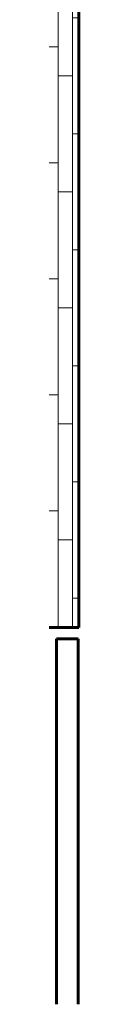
# Model space of a CAD drawing. Header units: inches. Extents: x -723 to 1689, y -292 to 603.
# Tile 27 of 40: x 1067.33 to 1075.48, y -55.54 to 215.93. Entities that reach past the tile are written whole.
import ezdxf

# ---------------------------------------------------------------- set-up
doc = ezdxf.new("R2010")
doc.units = ezdxf.units.IN
doc.header["$MEASUREMENT"] = 0
for name, color, linetype, lineweight in [('A-FLOR-PATT', 8, 'Continuous', 70), ('A-WALL', 113, 'Continuous', 18), ('I-WALL', 2, 'Continuous', 18)]:
    doc.layers.add(name, color=color, linetype=linetype, lineweight=lineweight)

# ---------------------------------------------------------------- blocks, each defined once
blk = doc.blocks.new('ST-VDC-01_ARCH_REF_v001_rvt_rvt-4-Retail 109 - Raceway Plan')
at = {"layer": 'A-FLOR-PATT', "lineweight": 9}
h = blk.add_hatch(dxfattribs=at)
h.set_pattern_fill('FP_21', color=256, style=0, pattern_type=2)
h.set_pattern_definition([(270, (93.75, 216.476), (4, 2e-16), []), (0, (93.75, 216.476), (8, 8), [4, -28]), (0, (97.75, 200.476), (8, 8), [4, -28])])
h.paths.add_polyline_path([(445.49, 48.37), (451.48, 48.37), (451.48, 229.25), (445.35, 229.25), (445.35, 253.25), (451.48, 253.25), (451.48, 421.87), (443.33, 421.87), (443.33, 48.37), (445.35, 48.37)])
at = {"layer": 'A-WALL', "lineweight": 60}
for p, q in [((451.48, 48.37), (443.33, 48.37)), ((445.35, -55.54), (445.35, 45.25)), ((445.35, 45.25), (451.35, 45.25)), ((451.35, 45.25), (451.35, 33.25)), ((451.35, 33.25), (451.35, -55.54))]:
    blk.add_line(p, q, dxfattribs=at)
at = {"layer": 'I-WALL', "lineweight": 60}
blk.add_line((451.48, 229.25), (451.48, 48.37), dxfattribs=at)

msp = doc.modelspace()

# ---------------------------------------------------------------- block references
at = {"color": 210, "lineweight": 9}
msp.add_blockref('ST-VDC-01_ARCH_REF_v001_rvt_rvt-4-Retail 109 - Raceway Plan', (624.000926, 0), dxfattribs=at)

doc.saveas('drawing.dxf')
